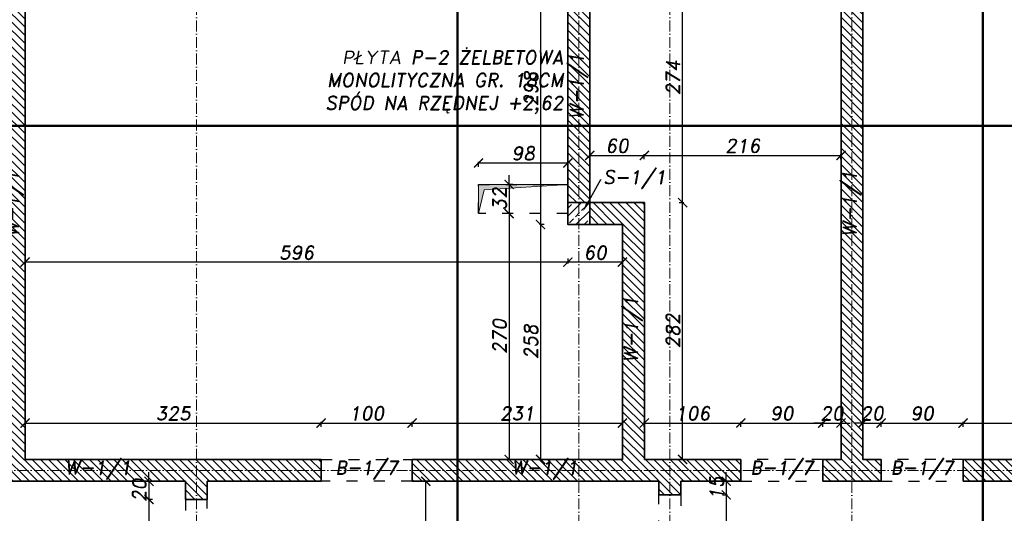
# Model space of a CAD drawing. Header units: millimetres. Extents: x 300938 to 312016, y 11971 to 20881.
# Tile 12 of 239: x 301734 to 302815, y 15304 to 15846. Entities that reach past the tile are written whole.
import ezdxf
from ezdxf import colors
from ezdxf.entities.mleader import LeaderData, LeaderLine
from ezdxf.math import Vec2, Vec3

# ---------------------------------------------------------------- set-up
doc = ezdxf.new("R2010")
doc.units = ezdxf.units.MM
doc.linetypes.add('ACAD_ISO03W100', pattern=[30, 12, -18])
doc.linetypes.add('ACAD_ISO10W100', pattern=[18, 12, -3, 0, -3])
for name, color, linetype, lineweight in [('konstrukcja', 3, 'Continuous', 35), ('konstrukcja wymiary', 1, 'Continuous', 13), ('kreskowanie', 253, 'Continuous', 0), ('opisy', 2, 'Continuous', 18), ('osie', 5, 'ACAD_ISO10W100', 13), ('zbrojenie', 4, 'Continuous', 50)]:
    doc.layers.add(name, color=color, linetype=linetype, lineweight=lineweight)
doc.layers.add('przerywane', color=6, linetype='ACAD_ISO03W100')
doc.styles.add('KONSTRUKCJA', font='romand.shx', dxfattribs={"oblique": 10})
doc.styles.get("Standard").update_dxf_attribs({"font": 'romand.shx', "oblique": 10})
doc.dimstyles.new('175', dxfattribs={"dimtxt": 15, "dimasz": 10, "dimexe": 1.25, "dimexo": 0.625, "dimgap": 3, "dimtad": 1, "dimdec": 0, "dimrnd": 0.5, "dimtxsty": 'KONSTRUKCJA', "dimblk": 'ARCHTICK', "dimcen": 2.5, "dimadec": 0, "dimazin": 0, "dimtfac": 1, "dimtdec": 0, "dimtix": 1, "dimtmove": 0, "dimatfit": 3, "dimfxl": 4, "dimfxlon": 1, "dimarcsym": 0})

# ---------------------------------------------------------------- blocks, each defined once
blk = doc.blocks.new('_ArchTick')
at = {"color": 0, "linetype": 'ByBlock', "lineweight": 13, "const_width": 0.15}
blk.add_lwpolyline([(-0.5, -0.5), (0.5, 0.5)], dxfattribs=at)
blk = doc.blocks.new('*D128')
at = {"layer": 'Defpoints', "color": 0, "transparency": 16777216}
for p in [(302064.6, 15402.7), (301739.6, 15362.7), (302064.6, 15362.7)]:
    blk.add_point(p, dxfattribs=at)
at = {"layer": 'konstrukcja wymiary', "color": 0, "lineweight": -2, "transparency": 16777216}
for p, q in [((301739.6, 15398.7), (301739.6, 15403.9)), ((301739.6, 15402.7), (302064.6, 15402.7)), ((302064.6, 15398.7), (302064.6, 15403.9))]:
    blk.add_line(p, q, dxfattribs=at)
at = {"layer": 'konstrukcja wymiary', "color": 0, "lineweight": -2, "transparency": 16777216, "xscale": 10, "yscale": 10, "zscale": 10, "rotation": 180}
blk.add_blockref('_ArchTick', (301739.6, 15402.7), dxfattribs=at)
at = {"layer": 'konstrukcja wymiary', "color": 0, "lineweight": -2, "transparency": 16777216, "xscale": 10, "yscale": 10, "zscale": 10}
blk.add_blockref('_ArchTick', (302064.6, 15402.7), dxfattribs=at)
at = {"layer": 'konstrukcja wymiary', "color": 0, "transparency": 16777216, "insert": (301902.1, 15413.2), "char_height": 15, "attachment_point": 5, "style": 'KONSTRUKCJA'}
blk.add_mtext('325', dxfattribs=at)
blk = doc.blocks.new('*D129')
at = {"layer": 'Defpoints', "color": 0, "transparency": 16777216}
for p in [(302164.6, 15402.7), (302064.6, 15362.7), (302164.6, 15362.7)]:
    blk.add_point(p, dxfattribs=at)
at = {"layer": 'konstrukcja wymiary', "color": 0, "lineweight": -2, "transparency": 16777216}
for p, q in [((302064.6, 15398.7), (302064.6, 15403.9)), ((302064.6, 15402.7), (302164.6, 15402.7)), ((302164.6, 15398.7), (302164.6, 15403.9))]:
    blk.add_line(p, q, dxfattribs=at)
at = {"layer": 'konstrukcja wymiary', "color": 0, "lineweight": -2, "transparency": 16777216, "xscale": 10, "yscale": 10, "zscale": 10, "rotation": 180}
blk.add_blockref('_ArchTick', (302064.6, 15402.7), dxfattribs=at)
at = {"layer": 'konstrukcja wymiary', "color": 0, "lineweight": -2, "transparency": 16777216, "xscale": 10, "yscale": 10, "zscale": 10}
blk.add_blockref('_ArchTick', (302164.6, 15402.7), dxfattribs=at)
at = {"layer": 'konstrukcja wymiary', "color": 0, "transparency": 16777216, "insert": (302114.6, 15413.2), "char_height": 15, "attachment_point": 5, "style": 'KONSTRUKCJA'}
blk.add_mtext('100', dxfattribs=at)
blk = doc.blocks.new('*D130')
at = {"layer": 'Defpoints', "color": 0, "transparency": 16777216}
for p in [(302395.6, 15402.7), (302164.6, 15362.7), (302395.6, 15362.7)]:
    blk.add_point(p, dxfattribs=at)
at = {"layer": 'konstrukcja wymiary', "color": 0, "lineweight": -2, "transparency": 16777216}
for p, q in [((302164.6, 15398.7), (302164.6, 15403.9)), ((302164.6, 15402.7), (302395.6, 15402.7)), ((302395.6, 15398.7), (302395.6, 15403.9))]:
    blk.add_line(p, q, dxfattribs=at)
at = {"layer": 'konstrukcja wymiary', "color": 0, "lineweight": -2, "transparency": 16777216, "xscale": 10, "yscale": 10, "zscale": 10, "rotation": 180}
blk.add_blockref('_ArchTick', (302164.6, 15402.7), dxfattribs=at)
at = {"layer": 'konstrukcja wymiary', "color": 0, "lineweight": -2, "transparency": 16777216, "xscale": 10, "yscale": 10, "zscale": 10}
blk.add_blockref('_ArchTick', (302395.6, 15402.7), dxfattribs=at)
at = {"layer": 'konstrukcja wymiary', "color": 0, "transparency": 16777216, "insert": (302280.1, 15413.2), "char_height": 15, "attachment_point": 5, "style": 'KONSTRUKCJA'}
blk.add_mtext('231', dxfattribs=at)
blk = doc.blocks.new('*D131')
at = {"layer": 'Defpoints', "color": 0, "transparency": 16777216}
for p in [(302525.6, 15402.7), (302419.6, 15362.7), (302525.6, 15362.7)]:
    blk.add_point(p, dxfattribs=at)
at = {"layer": 'konstrukcja wymiary', "color": 0, "lineweight": -2, "transparency": 16777216}
for p, q in [((302419.6, 15398.7), (302419.6, 15403.9)), ((302419.6, 15402.7), (302525.6, 15402.7)), ((302525.6, 15398.7), (302525.6, 15403.9))]:
    blk.add_line(p, q, dxfattribs=at)
at = {"layer": 'konstrukcja wymiary', "color": 0, "lineweight": -2, "transparency": 16777216, "xscale": 10, "yscale": 10, "zscale": 10, "rotation": 180}
blk.add_blockref('_ArchTick', (302419.6, 15402.7), dxfattribs=at)
at = {"layer": 'konstrukcja wymiary', "color": 0, "lineweight": -2, "transparency": 16777216, "xscale": 10, "yscale": 10, "zscale": 10}
blk.add_blockref('_ArchTick', (302525.6, 15402.7), dxfattribs=at)
at = {"layer": 'konstrukcja wymiary', "color": 0, "transparency": 16777216, "insert": (302472.6, 15413.2), "char_height": 15, "attachment_point": 5, "style": 'KONSTRUKCJA'}
blk.add_mtext('106', dxfattribs=at)
blk = doc.blocks.new('*D132')
at = {"layer": 'Defpoints', "color": 0, "transparency": 16777216}
for p in [(302615.6, 15402.7), (302525.6, 15362.7), (302615.6, 15362.7)]:
    blk.add_point(p, dxfattribs=at)
at = {"layer": 'konstrukcja wymiary', "color": 0, "lineweight": -2, "transparency": 16777216}
for p, q in [((302525.6, 15398.7), (302525.6, 15403.9)), ((302525.6, 15402.7), (302615.6, 15402.7)), ((302615.6, 15398.7), (302615.6, 15403.9))]:
    blk.add_line(p, q, dxfattribs=at)
at = {"layer": 'konstrukcja wymiary', "color": 0, "lineweight": -2, "transparency": 16777216, "xscale": 10, "yscale": 10, "zscale": 10, "rotation": 180}
blk.add_blockref('_ArchTick', (302525.6, 15402.7), dxfattribs=at)
at = {"layer": 'konstrukcja wymiary', "color": 0, "lineweight": -2, "transparency": 16777216, "xscale": 10, "yscale": 10, "zscale": 10}
blk.add_blockref('_ArchTick', (302615.6, 15402.7), dxfattribs=at)
at = {"layer": 'konstrukcja wymiary', "color": 0, "transparency": 16777216, "insert": (302570.6, 15413.2), "char_height": 15, "attachment_point": 5, "style": 'KONSTRUKCJA'}
blk.add_mtext('90', dxfattribs=at)
blk = doc.blocks.new('*D133')
at = {"layer": 'Defpoints', "color": 0, "transparency": 16777216}
for p in [(302635.6, 15402.7), (302615.6, 15362.7), (302635.6, 15362.7)]:
    blk.add_point(p, dxfattribs=at)
at = {"layer": 'konstrukcja wymiary', "color": 0, "lineweight": -2, "transparency": 16777216}
for p, q in [((302615.6, 15402.7), (302605.6, 15402.7)), ((302615.6, 15398.7), (302615.6, 15403.9)), ((302615.6, 15402.7), (302635.6, 15402.7)), ((302635.6, 15398.7), (302635.6, 15403.9)), ((302635.6, 15402.7), (302645.6, 15402.7))]:
    blk.add_line(p, q, dxfattribs=at)
at = {"layer": 'konstrukcja wymiary', "color": 0, "lineweight": -2, "transparency": 16777216, "xscale": 10, "yscale": 10, "zscale": 10}
blk.add_blockref('_ArchTick', (302615.6, 15402.7), dxfattribs=at)
at = {"layer": 'konstrukcja wymiary', "color": 0, "lineweight": -2, "transparency": 16777216, "xscale": 10, "yscale": 10, "zscale": 10, "rotation": 180}
blk.add_blockref('_ArchTick', (302635.6, 15402.7), dxfattribs=at)
at = {"layer": 'konstrukcja wymiary', "color": 0, "transparency": 16777216, "insert": (302625.6, 15413.2), "char_height": 15, "attachment_point": 5, "style": 'KONSTRUKCJA'}
blk.add_mtext('20', dxfattribs=at)
blk = doc.blocks.new('*D134')
at = {"layer": 'Defpoints', "color": 0, "transparency": 16777216}
for p in [(302679.6, 15402.7), (302659.6, 15362.7), (302679.6, 15362.7)]:
    blk.add_point(p, dxfattribs=at)
at = {"layer": 'konstrukcja wymiary', "color": 0, "lineweight": -2, "transparency": 16777216}
for p, q in [((302659.6, 15402.7), (302649.6, 15402.7)), ((302659.6, 15398.7), (302659.6, 15403.9)), ((302659.6, 15402.7), (302679.6, 15402.7)), ((302679.6, 15398.7), (302679.6, 15403.9)), ((302679.6, 15402.7), (302689.6, 15402.7))]:
    blk.add_line(p, q, dxfattribs=at)
at = {"layer": 'konstrukcja wymiary', "color": 0, "lineweight": -2, "transparency": 16777216, "xscale": 10, "yscale": 10, "zscale": 10}
blk.add_blockref('_ArchTick', (302659.6, 15402.7), dxfattribs=at)
at = {"layer": 'konstrukcja wymiary', "color": 0, "lineweight": -2, "transparency": 16777216, "xscale": 10, "yscale": 10, "zscale": 10, "rotation": 180}
blk.add_blockref('_ArchTick', (302679.6, 15402.7), dxfattribs=at)
at = {"layer": 'konstrukcja wymiary', "color": 0, "transparency": 16777216, "insert": (302669.6, 15413.2), "char_height": 15, "attachment_point": 5, "style": 'KONSTRUKCJA'}
blk.add_mtext('20', dxfattribs=at)
blk = doc.blocks.new('*D135')
at = {"layer": 'Defpoints', "color": 0, "transparency": 16777216}
for p in [(302769.6, 15402.7), (302679.6, 15362.7), (302769.6, 15362.7)]:
    blk.add_point(p, dxfattribs=at)
at = {"layer": 'konstrukcja wymiary', "color": 0, "lineweight": -2, "transparency": 16777216}
for p, q in [((302679.6, 15398.7), (302679.6, 15403.9)), ((302679.6, 15402.7), (302769.6, 15402.7)), ((302769.6, 15398.7), (302769.6, 15403.9))]:
    blk.add_line(p, q, dxfattribs=at)
at = {"layer": 'konstrukcja wymiary', "color": 0, "lineweight": -2, "transparency": 16777216, "xscale": 10, "yscale": 10, "zscale": 10, "rotation": 180}
blk.add_blockref('_ArchTick', (302679.6, 15402.7), dxfattribs=at)
at = {"layer": 'konstrukcja wymiary', "color": 0, "lineweight": -2, "transparency": 16777216, "xscale": 10, "yscale": 10, "zscale": 10}
blk.add_blockref('_ArchTick', (302769.6, 15402.7), dxfattribs=at)
at = {"layer": 'konstrukcja wymiary', "color": 0, "transparency": 16777216, "insert": (302724.6, 15413.2), "char_height": 15, "attachment_point": 5, "style": 'KONSTRUKCJA'}
blk.add_mtext('90', dxfattribs=at)
blk = doc.blocks.new('*D136')
at = {"layer": 'Defpoints', "color": 0, "transparency": 16777216}
for p in [(303055.6, 15402.7), (302769.6, 15362.7), (303055.6, 15362.7)]:
    blk.add_point(p, dxfattribs=at)
at = {"layer": 'konstrukcja wymiary', "color": 0, "lineweight": -2, "transparency": 16777216}
for p, q in [((302769.6, 15398.7), (302769.6, 15403.9)), ((302769.6, 15402.7), (303055.6, 15402.7)), ((303055.6, 15398.7), (303055.6, 15403.9))]:
    blk.add_line(p, q, dxfattribs=at)
at = {"layer": 'konstrukcja wymiary', "color": 0, "lineweight": -2, "transparency": 16777216, "xscale": 10, "yscale": 10, "zscale": 10, "rotation": 180}
blk.add_blockref('_ArchTick', (302769.6, 15402.7), dxfattribs=at)
at = {"layer": 'konstrukcja wymiary', "color": 0, "lineweight": -2, "transparency": 16777216, "xscale": 10, "yscale": 10, "zscale": 10}
blk.add_blockref('_ArchTick', (303055.6, 15402.7), dxfattribs=at)
at = {"layer": 'konstrukcja wymiary', "color": 0, "transparency": 16777216, "insert": (302912.6, 15413.2), "char_height": 15, "attachment_point": 5, "style": 'KONSTRUKCJA'}
blk.add_mtext('286', dxfattribs=at)
blk = doc.blocks.new('*D137')
at = {"layer": 'Defpoints', "color": 0, "transparency": 16777216}
for p in [(302459.6, 15338.7), (302459.6, 15323.7), (302509.6, 15323.7)]:
    blk.add_point(p, dxfattribs=at)
at = {"layer": 'konstrukcja wymiary', "color": 0, "lineweight": -2, "transparency": 16777216}
for p, q in [((302509.6, 15338.7), (302509.6, 15348.7)), ((302505.6, 15338.7), (302510.9, 15338.7)), ((302509.6, 15338.7), (302509.6, 15323.7)), ((302505.6, 15323.7), (302510.9, 15323.7)), ((302509.6, 15323.7), (302509.6, 15313.7))]:
    blk.add_line(p, q, dxfattribs=at)
at = {"layer": 'konstrukcja wymiary', "color": 0, "lineweight": -2, "transparency": 16777216, "xscale": 10, "yscale": 10, "zscale": 10}
for p, rotation in [((302509.6, 15338.7), 270), ((302509.6, 15323.7), 90)]:
    blk.add_blockref('_ArchTick', p, dxfattribs=dict(at, rotation=rotation))
at = {"layer": 'konstrukcja wymiary', "color": 0, "transparency": 16777216, "insert": (302499.1, 15331.2), "char_height": 15, "attachment_point": 5, "rotation": 90, "style": 'KONSTRUKCJA'}
blk.add_mtext('15', dxfattribs=at)
blk = doc.blocks.new('*D138')
at = {"layer": 'Defpoints', "color": 0, "transparency": 16777216}
for p in [(302459.6, 15323.7), (302459.6, 15223.7), (302509.6, 15223.7)]:
    blk.add_point(p, dxfattribs=at)
at = {"layer": 'konstrukcja wymiary', "color": 0, "lineweight": -2, "transparency": 16777216}
for p, q in [((302505.6, 15323.7), (302510.9, 15323.7)), ((302509.6, 15323.7), (302509.6, 15223.7)), ((302505.6, 15223.7), (302510.9, 15223.7))]:
    blk.add_line(p, q, dxfattribs=at)
at = {"layer": 'konstrukcja wymiary', "color": 0, "lineweight": -2, "transparency": 16777216, "xscale": 10, "yscale": 10, "zscale": 10}
for p, rotation in [((302509.6, 15323.7), 90), ((302509.6, 15223.7), 270)]:
    blk.add_blockref('_ArchTick', p, dxfattribs=dict(at, rotation=rotation))
at = {"layer": 'konstrukcja wymiary', "color": 0, "transparency": 16777216, "insert": (302499.1, 15273.7), "char_height": 15, "attachment_point": 5, "rotation": 90, "style": 'KONSTRUKCJA'}
blk.add_mtext('100', dxfattribs=at)
blk = doc.blocks.new('*D142')
at = {"layer": 'Defpoints', "color": 0, "transparency": 16777216}
for p in [(301915.6, 15338.7), (301875.6, 15318.7), (301915.6, 15318.7)]:
    blk.add_point(p, dxfattribs=at)
at = {"layer": 'konstrukcja wymiary', "color": 0, "lineweight": -2, "transparency": 16777216}
for p, q in [((301875.6, 15338.7), (301875.6, 15348.7)), ((301879.6, 15338.7), (301874.4, 15338.7)), ((301875.6, 15338.7), (301875.6, 15318.7)), ((301879.6, 15318.7), (301874.4, 15318.7)), ((301875.6, 15318.7), (301875.6, 15308.7))]:
    blk.add_line(p, q, dxfattribs=at)
at = {"layer": 'konstrukcja wymiary', "color": 0, "lineweight": -2, "transparency": 16777216, "xscale": 10, "yscale": 10, "zscale": 10}
for p, rotation in [((301875.6, 15338.7), 270), ((301875.6, 15318.7), 90)]:
    blk.add_blockref('_ArchTick', p, dxfattribs=dict(at, rotation=rotation))
at = {"layer": 'konstrukcja wymiary', "color": 0, "transparency": 16777216, "insert": (301865.1, 15328.7), "char_height": 15, "attachment_point": 5, "rotation": 90, "style": 'KONSTRUKCJA'}
blk.add_mtext('20', dxfattribs=at)
blk = doc.blocks.new('*D143')
at = {"layer": 'Defpoints', "color": 0, "transparency": 16777216}
for p in [(301915.6, 15318.7), (301875.6, 15218.7), (301915.6, 15218.7)]:
    blk.add_point(p, dxfattribs=at)
at = {"layer": 'konstrukcja wymiary', "color": 0, "lineweight": -2, "transparency": 16777216}
for p, q in [((301879.6, 15318.7), (301874.4, 15318.7)), ((301875.6, 15318.7), (301875.6, 15218.7)), ((301879.6, 15218.7), (301874.4, 15218.7))]:
    blk.add_line(p, q, dxfattribs=at)
at = {"layer": 'konstrukcja wymiary', "color": 0, "lineweight": -2, "transparency": 16777216, "xscale": 10, "yscale": 10, "zscale": 10}
for p, rotation in [((301875.6, 15318.7), 90), ((301875.6, 15218.7), 270)]:
    blk.add_blockref('_ArchTick', p, dxfattribs=dict(at, rotation=rotation))
at = {"layer": 'konstrukcja wymiary', "color": 0, "transparency": 16777216, "insert": (301865.1, 15268.7), "char_height": 15, "attachment_point": 5, "rotation": 90, "style": 'KONSTRUKCJA'}
blk.add_mtext('100', dxfattribs=at)
blk = doc.blocks.new('*D151')
at = {"layer": 'Defpoints', "color": 0, "transparency": 16777216}
for p in [(302164.6, 15338.7), (302179.5, 15338.7), (302203.6, 15171.7)]:
    blk.add_point(p, dxfattribs=at)
at = {"layer": 'konstrukcja wymiary', "color": 0, "lineweight": -2, "transparency": 16777216}
for p, q in [((302175.5, 15338.7), (302180.8, 15338.7)), ((302179.5, 15171.7), (302179.5, 15338.7)), ((302183.5, 15171.7), (302178.3, 15171.7))]:
    blk.add_line(p, q, dxfattribs=at)
at = {"layer": 'konstrukcja wymiary', "color": 0, "lineweight": -2, "transparency": 16777216, "xscale": 10, "yscale": 10, "zscale": 10}
for p, rotation in [((302179.5, 15338.7), 90), ((302179.5, 15171.7), 270)]:
    blk.add_blockref('_ArchTick', p, dxfattribs=dict(at, rotation=rotation))
at = {"layer": 'konstrukcja wymiary', "color": 0, "transparency": 16777216, "insert": (302169, 15255.2), "char_height": 15, "attachment_point": 5, "rotation": 90, "style": 'KONSTRUKCJA'}
blk.add_mtext('167', dxfattribs=at)
blk = doc.blocks.new('*D235')
at = {"layer": 'Defpoints', "color": 0, "transparency": 16777216}
for p in [(302419.6, 15696.7), (302359.6, 15644.8), (302419.6, 15644.8)]:
    blk.add_point(p, dxfattribs=at)
at = {"layer": 'konstrukcja wymiary', "color": 0, "lineweight": -2, "transparency": 16777216}
for p, q in [((302359.6, 15692.7), (302359.6, 15697.9)), ((302359.6, 15696.7), (302419.6, 15696.7)), ((302419.6, 15692.7), (302419.6, 15697.9))]:
    blk.add_line(p, q, dxfattribs=at)
at = {"layer": 'konstrukcja wymiary', "color": 0, "lineweight": -2, "transparency": 16777216, "xscale": 10, "yscale": 10, "zscale": 10, "rotation": 180}
blk.add_blockref('_ArchTick', (302359.6, 15696.7), dxfattribs=at)
at = {"layer": 'konstrukcja wymiary', "color": 0, "lineweight": -2, "transparency": 16777216, "xscale": 10, "yscale": 10, "zscale": 10}
blk.add_blockref('_ArchTick', (302419.6, 15696.7), dxfattribs=at)
at = {"layer": 'konstrukcja wymiary', "color": 0, "transparency": 16777216, "insert": (302389.6, 15707.2), "char_height": 15, "attachment_point": 5, "style": 'KONSTRUKCJA'}
blk.add_mtext('60', dxfattribs=at)
blk = doc.blocks.new('*D236')
at = {"layer": 'Defpoints', "color": 0, "transparency": 16777216}
for p in [(302635.6, 15696.7), (302419.6, 15644.8), (302635.6, 15362.7)]:
    blk.add_point(p, dxfattribs=at)
at = {"layer": 'konstrukcja wymiary', "color": 0, "lineweight": -2, "transparency": 16777216}
for p, q in [((302419.6, 15692.7), (302419.6, 15697.9)), ((302419.6, 15696.7), (302635.6, 15696.7)), ((302635.6, 15692.7), (302635.6, 15697.9))]:
    blk.add_line(p, q, dxfattribs=at)
at = {"layer": 'konstrukcja wymiary', "color": 0, "lineweight": -2, "transparency": 16777216, "xscale": 10, "yscale": 10, "zscale": 10, "rotation": 180}
blk.add_blockref('_ArchTick', (302419.6, 15696.7), dxfattribs=at)
at = {"layer": 'konstrukcja wymiary', "color": 0, "lineweight": -2, "transparency": 16777216, "xscale": 10, "yscale": 10, "zscale": 10}
blk.add_blockref('_ArchTick', (302635.6, 15696.7), dxfattribs=at)
at = {"layer": 'konstrukcja wymiary', "color": 0, "transparency": 16777216, "insert": (302527.6, 15707.2), "char_height": 15, "attachment_point": 5, "style": 'KONSTRUKCJA'}
blk.add_mtext('216', dxfattribs=at)
blk = doc.blocks.new('*D237')
at = {"layer": 'Defpoints', "color": 0, "transparency": 16777216}
for p in [(302335.6, 15620.8), (302395.6, 15620.8), (302335.6, 15579.4)]:
    blk.add_point(p, dxfattribs=at)
at = {"layer": 'konstrukcja wymiary', "color": 0, "lineweight": -2, "transparency": 16777216}
for p, q in [((302335.6, 15583.4), (302335.6, 15578.1)), ((302395.6, 15583.4), (302395.6, 15578.1)), ((302395.6, 15579.4), (302335.6, 15579.4))]:
    blk.add_line(p, q, dxfattribs=at)
at = {"layer": 'konstrukcja wymiary', "color": 0, "lineweight": -2, "transparency": 16777216, "xscale": 10, "yscale": 10, "zscale": 10, "rotation": 180}
blk.add_blockref('_ArchTick', (302335.6, 15579.4), dxfattribs=at)
at = {"layer": 'konstrukcja wymiary', "color": 0, "lineweight": -2, "transparency": 16777216, "xscale": 10, "yscale": 10, "zscale": 10}
blk.add_blockref('_ArchTick', (302395.6, 15579.4), dxfattribs=at)
at = {"layer": 'konstrukcja wymiary', "color": 0, "transparency": 16777216, "insert": (302365.6, 15589.9), "char_height": 15, "attachment_point": 5, "style": 'KONSTRUKCJA'}
blk.add_mtext('60', dxfattribs=at)
blk = doc.blocks.new('*D238')
at = {"layer": 'Defpoints', "color": 0, "transparency": 16777216}
for p in [(302335.6, 15620.8), (301739.6, 15579.4), (301739.6, 15362.7)]:
    blk.add_point(p, dxfattribs=at)
at = {"layer": 'konstrukcja wymiary', "color": 0, "lineweight": -2, "transparency": 16777216}
for p, q in [((302335.6, 15583.4), (302335.6, 15578.1)), ((301739.6, 15575.4), (301739.6, 15580.6)), ((302335.6, 15579.4), (301739.6, 15579.4))]:
    blk.add_line(p, q, dxfattribs=at)
at = {"layer": 'konstrukcja wymiary', "color": 0, "lineweight": -2, "transparency": 16777216, "xscale": 10, "yscale": 10, "zscale": 10, "rotation": 180}
blk.add_blockref('_ArchTick', (301739.6, 15579.4), dxfattribs=at)
at = {"layer": 'konstrukcja wymiary', "color": 0, "lineweight": -2, "transparency": 16777216, "xscale": 10, "yscale": 10, "zscale": 10}
blk.add_blockref('_ArchTick', (302335.6, 15579.4), dxfattribs=at)
at = {"layer": 'konstrukcja wymiary', "color": 0, "transparency": 16777216, "insert": (302037.6, 15589.9), "char_height": 15, "attachment_point": 5, "style": 'KONSTRUKCJA'}
blk.add_mtext('596', dxfattribs=at)
blk = doc.blocks.new('*D239')
at = {"layer": 'Defpoints', "color": 0, "transparency": 16777216}
for p in [(302335.6, 15918.7), (302305.6, 15620.8), (302335.6, 15620.8)]:
    blk.add_point(p, dxfattribs=at)
at = {"layer": 'konstrukcja wymiary', "color": 0, "lineweight": -2, "transparency": 16777216}
for p, q in [((302309.6, 15918.7), (302304.4, 15918.7)), ((302305.6, 15918.7), (302305.6, 15620.8)), ((302309.6, 15620.8), (302304.4, 15620.8))]:
    blk.add_line(p, q, dxfattribs=at)
at = {"layer": 'konstrukcja wymiary', "color": 0, "lineweight": -2, "transparency": 16777216, "xscale": 10, "yscale": 10, "zscale": 10}
for p, rotation in [((302305.6, 15918.7), 90), ((302305.6, 15620.8), 270)]:
    blk.add_blockref('_ArchTick', p, dxfattribs=dict(at, rotation=rotation))
at = {"layer": 'konstrukcja wymiary', "color": 0, "transparency": 16777216, "insert": (302295.1, 15769.7), "char_height": 15, "attachment_point": 5, "rotation": 90, "style": 'KONSTRUKCJA'}
blk.add_mtext('298', dxfattribs=at)
blk = doc.blocks.new('*D240')
at = {"layer": 'Defpoints', "color": 0, "transparency": 16777216}
for p in [(302335.6, 15620.8), (302305.6, 15362.7), (302395.6, 15362.7)]:
    blk.add_point(p, dxfattribs=at)
at = {"layer": 'konstrukcja wymiary', "color": 0, "lineweight": -2, "transparency": 16777216}
for p, q in [((302309.6, 15620.8), (302304.4, 15620.8)), ((302305.6, 15620.8), (302305.6, 15362.7)), ((302309.6, 15362.7), (302304.4, 15362.7))]:
    blk.add_line(p, q, dxfattribs=at)
at = {"layer": 'konstrukcja wymiary', "color": 0, "lineweight": -2, "transparency": 16777216, "xscale": 10, "yscale": 10, "zscale": 10}
for p, rotation in [((302305.6, 15620.8), 90), ((302305.6, 15362.7), 270)]:
    blk.add_blockref('_ArchTick', p, dxfattribs=dict(at, rotation=rotation))
at = {"layer": 'konstrukcja wymiary', "color": 0, "transparency": 16777216, "insert": (302295.1, 15491.7), "char_height": 15, "attachment_point": 5, "rotation": 90, "style": 'KONSTRUKCJA'}
blk.add_mtext('258', dxfattribs=at)
blk = doc.blocks.new('*D241')
at = {"layer": 'Defpoints', "color": 0, "transparency": 16777216}
for p in [(302419.6, 15644.8), (302461.7, 15644.8), (302419.6, 15362.7)]:
    blk.add_point(p, dxfattribs=at)
at = {"layer": 'konstrukcja wymiary', "color": 0, "lineweight": -2, "transparency": 16777216}
for p, q in [((302457.7, 15644.8), (302462.9, 15644.8)), ((302461.7, 15362.7), (302461.7, 15644.8)), ((302457.7, 15362.7), (302462.9, 15362.7))]:
    blk.add_line(p, q, dxfattribs=at)
at = {"layer": 'konstrukcja wymiary', "color": 0, "lineweight": -2, "transparency": 16777216, "xscale": 10, "yscale": 10, "zscale": 10}
for p, rotation in [((302461.7, 15644.8), 90), ((302461.7, 15362.7), 270)]:
    blk.add_blockref('_ArchTick', p, dxfattribs=dict(at, rotation=rotation))
at = {"layer": 'konstrukcja wymiary', "color": 0, "transparency": 16777216, "insert": (302451.2, 15503.7), "char_height": 15, "attachment_point": 5, "rotation": 90, "style": 'KONSTRUKCJA'}
blk.add_mtext('282', dxfattribs=at)
blk = doc.blocks.new('*D242')
at = {"layer": 'Defpoints', "color": 0, "transparency": 16777216}
for p in [(302359.6, 15918.7), (302461.7, 15918.7), (302419.6, 15644.8)]:
    blk.add_point(p, dxfattribs=at)
at = {"layer": 'konstrukcja wymiary', "color": 0, "lineweight": -2, "transparency": 16777216}
for p, q in [((302457.7, 15918.7), (302462.9, 15918.7)), ((302461.7, 15644.8), (302461.7, 15918.7)), ((302457.7, 15644.8), (302462.9, 15644.8))]:
    blk.add_line(p, q, dxfattribs=at)
at = {"layer": 'konstrukcja wymiary', "color": 0, "lineweight": -2, "transparency": 16777216, "xscale": 10, "yscale": 10, "zscale": 10}
for p, rotation in [((302461.7, 15918.7), 90), ((302461.7, 15644.8), 270)]:
    blk.add_blockref('_ArchTick', p, dxfattribs=dict(at, rotation=rotation))
at = {"layer": 'konstrukcja wymiary', "color": 0, "transparency": 16777216, "insert": (302451.2, 15781.7), "char_height": 15, "attachment_point": 5, "rotation": 90, "style": 'KONSTRUKCJA'}
blk.add_mtext('274', dxfattribs=at)
blk = doc.blocks.new('*D243')
at = {"layer": 'Defpoints', "color": 0, "transparency": 16777216}
for p in [(302335.6, 15664.8), (302271.1, 15632.8), (302335.6, 15632.8)]:
    blk.add_point(p, dxfattribs=at)
at = {"layer": 'konstrukcja wymiary', "color": 0, "lineweight": -2, "transparency": 16777216}
for p, q in [((302271.1, 15664.8), (302271.1, 15674.8)), ((302275.1, 15664.8), (302269.8, 15664.8)), ((302271.1, 15664.8), (302271.1, 15632.8)), ((302275.1, 15632.8), (302269.8, 15632.8)), ((302271.1, 15632.8), (302271.1, 15622.8))]:
    blk.add_line(p, q, dxfattribs=at)
at = {"layer": 'konstrukcja wymiary', "color": 0, "lineweight": -2, "transparency": 16777216, "xscale": 10, "yscale": 10, "zscale": 10}
for p, rotation in [((302271.1, 15664.8), 270), ((302271.1, 15632.8), 90)]:
    blk.add_blockref('_ArchTick', p, dxfattribs=dict(at, rotation=rotation))
at = {"layer": 'konstrukcja wymiary', "color": 0, "transparency": 16777216, "insert": (302260.6, 15648.8), "char_height": 15, "attachment_point": 5, "rotation": 90, "style": 'KONSTRUKCJA'}
blk.add_mtext('32', dxfattribs=at)
blk = doc.blocks.new('*D244')
at = {"layer": 'Defpoints', "color": 0, "transparency": 16777216}
for p in [(302335.6, 15632.8), (302271.1, 15362.7), (302395.6, 15362.7)]:
    blk.add_point(p, dxfattribs=at)
at = {"layer": 'konstrukcja wymiary', "color": 0, "lineweight": -2, "transparency": 16777216}
for p, q in [((302275.1, 15632.8), (302269.8, 15632.8)), ((302271.1, 15632.8), (302271.1, 15362.7)), ((302275.1, 15362.7), (302269.8, 15362.7))]:
    blk.add_line(p, q, dxfattribs=at)
at = {"layer": 'konstrukcja wymiary', "color": 0, "lineweight": -2, "transparency": 16777216, "xscale": 10, "yscale": 10, "zscale": 10}
for p, rotation in [((302271.1, 15632.8), 90), ((302271.1, 15362.7), 270)]:
    blk.add_blockref('_ArchTick', p, dxfattribs=dict(at, rotation=rotation))
at = {"layer": 'konstrukcja wymiary', "color": 0, "transparency": 16777216, "insert": (302260.6, 15497.7), "char_height": 15, "attachment_point": 5, "rotation": 90, "style": 'KONSTRUKCJA'}
blk.add_mtext('270', dxfattribs=at)
blk = doc.blocks.new('*D245')
at = {"layer": 'Defpoints', "color": 0, "transparency": 16777216}
for p in [(302237.6, 15688.3), (302237.6, 15664.8), (302335.6, 15664.8)]:
    blk.add_point(p, dxfattribs=at)
at = {"layer": 'konstrukcja wymiary', "color": 0, "lineweight": -2, "transparency": 16777216}
for p, q in [((302237.6, 15684.3), (302237.6, 15689.5)), ((302335.6, 15688.3), (302237.6, 15688.3)), ((302335.6, 15684.3), (302335.6, 15689.5))]:
    blk.add_line(p, q, dxfattribs=at)
at = {"layer": 'konstrukcja wymiary', "color": 0, "lineweight": -2, "transparency": 16777216, "xscale": 10, "yscale": 10, "zscale": 10, "rotation": 180}
blk.add_blockref('_ArchTick', (302237.6, 15688.3), dxfattribs=at)
at = {"layer": 'konstrukcja wymiary', "color": 0, "lineweight": -2, "transparency": 16777216, "xscale": 10, "yscale": 10, "zscale": 10}
blk.add_blockref('_ArchTick', (302335.6, 15688.3), dxfattribs=at)
at = {"layer": 'konstrukcja wymiary', "color": 0, "transparency": 16777216, "insert": (302286.6, 15698.8), "char_height": 15, "attachment_point": 5, "style": 'KONSTRUKCJA'}
blk.add_mtext('98', dxfattribs=at)

msp = doc.modelspace()

# ---------------------------------------------------------------- hatches: boundary and pattern name
at = {"layer": 'konstrukcja wymiary'}
h = msp.add_hatch(color=256, dxfattribs=at)
h.dxf.hatch_style = 1
h.paths.add_polyline_path([(302243.706, 15659.013), (302237.638, 15632.782), (302237.638, 15664.782), (302335.638, 15664.782)])
at = {"layer": 'kreskowanie'}
h = msp.add_hatch(dxfattribs=at)
h.set_pattern_fill('ANSI31', color=256, scale=2, angle=90, style=0)
h.set_pattern_definition([(135, (4989.276, 2804.839), (-4.49012806, -4.49012806), [])])
h.paths.add_polyline_path([(301427.638, 15942.682), (301319.638, 15942.682), (301319.638, 15918.682), (301427.638, 15918.682)])
h.paths.add_polyline_path([(301812.638, 15942.682), (301607.638, 15942.682), (301607.638, 15918.682), (301715.638, 15918.682), (301715.638, 15362.682), (301695.638, 15362.682), (301695.638, 15338.682), (301915.638, 15338.682), (301915.638, 15318.682), (301939.638, 15318.682), (301939.638, 15338.682), (302064.638, 15338.682), (302064.638, 15362.682), (301739.638, 15362.682), (301739.638, 15918.682), (301812.638, 15918.682)])
h.paths.add_polyline_path([(302137.638, 15942.682), (301972.638, 15942.682), (301972.638, 15918.682), (302137.638, 15918.682), (302137.638, 15918.682)])
h.paths.add_polyline_path([(302402.638, 15942.682), (302237.638, 15942.682), (302237.638, 15918.682), (302335.638, 15918.682), (302335.638, 15644.782), (302359.638, 15644.782), (302359.638, 15918.682), (302402.638, 15918.682)])
h.paths.add_polyline_path([(302767.638, 15942.682), (302562.638, 15942.682), (302562.638, 15918.682), (302635.638, 15918.682), (302635.638, 15362.682), (302615.638, 15362.682), (302615.638, 15338.682), (302679.638, 15338.682), (302679.638, 15362.682), (302659.638, 15362.682), (302659.638, 15918.682), (302767.638, 15918.682)])
h.paths.add_polyline_path([(303055.638, 15942.682), (302947.638, 15942.682), (302947.638, 15918.682), (303055.638, 15918.682)])
h.paths.add_polyline_path([(301605.638, 15362.682), (301319.638, 15362.682), (301319.638, 15918.682), (301295.638, 15918.682), (301295.638, 15131.682), (301319.638, 15131.697), (301319.638, 15338.682), (301605.638, 15338.682)])
h.paths.add_polyline_path([(302525.638, 15362.682), (302419.638, 15362.682), (302419.638, 15644.782), (302359.638, 15644.782), (302359.638, 15620.782), (302395.638, 15620.782), (302395.638, 15362.682), (302164.638, 15362.682), (302164.638, 15338.682), (302435.638, 15338.682), (302435.638, 15323.682), (302459.638, 15323.682), (302459.638, 15338.682), (302525.638, 15338.682)])
h.paths.add_polyline_path([(303079.638, 15918.682), (303055.638, 15918.682), (303055.638, 15362.682), (302769.638, 15362.682), (302769.638, 15338.682), (303055.754, 15338.682), (303055.754, 15131.682), (303079.638, 15131.682)])
h.paths.add_polyline_path([(302830.638, 14727.682), (302672.638, 14727.682), (302672.638, 14703.682), (302830.638, 14703.682)])
h.paths.add_polyline_path([(303055.638, 14727.682), (302980.638, 14727.682), (302980.638, 14703.682), (303055.638, 14703.682)])
h.paths.add_polyline_path([(303079.638, 15076.682), (303055.754, 15076.682), (303055.638, 14727.682), (303079.638, 14727.682)])
h.paths.add_polyline_path([(302522.638, 14727.682), (302459.638, 14727.682), (302459.638, 14703.682), (302522.638, 14703.682)])
h.paths.add_polyline_path([(302459.638, 14847.682), (302435.638, 14847.682), (302435.638, 14787.682), (302399.638, 14787.682), (302399.638, 14763.682), (302435.638, 14763.682), (302435.638, 14727.682), (302459.638, 14727.682)])
h.paths.add_polyline_path([(302459.638, 15223.682), (302435.638, 15223.682), (302435.638, 15171.682), (302397.638, 15171.682), (302397.638, 15147.682), (302435.638, 15147.682), (302435.638, 14957.682), (302459.638, 14957.682)])
h.paths.add_polyline_path([(302245.638, 14787.682), (301939.638, 14787.682), (301939.638, 15218.682), (301915.638, 15218.682), (301915.638, 14727.682), (301939.638, 14727.682), (301939.638, 14763.682), (302245.638, 14763.682)])
h.paths.add_polyline_path([(301915.638, 14727.682), (301852.638, 14727.682), (301852.638, 14703.682), (301915.638, 14703.682)])
h.paths.add_polyline_path([(301702.638, 14727.682), (301544.638, 14727.682), (301544.638, 14703.682), (301702.638, 14703.682)])
h.paths.add_polyline_path([(301394.638, 14727.682), (301319.638, 14727.682), (301319.638, 14703.682), (301394.638, 14703.682)])
h.paths.add_polyline_path([(301319.638, 15076.697), (301295.638, 15076.697), (301295.638, 14727.682), (301319.638, 14727.682)])
h = msp.add_hatch(dxfattribs=at)
h.set_pattern_fill('ANSI33', color=256, scale=2, style=0)
h.set_pattern_definition([(45, (6029.276, 2506.939), (-8.9802561, 8.9802561), []), (45, (6038.256, 2506.939), (-8.9802561, 8.9802561), [6.35, -3.175])])
h.paths.add_polyline_path([(302359.638, 15620.782), (302335.638, 15620.782), (302335.638, 15644.782), (302359.638, 15644.782)])

# ---------------------------------------------------------------- linework, layer by layer
at = {"layer": 'konstrukcja'}
for p, q in [((301739.638, 15362.682), (301739.638, 15918.682)), ((302335.638, 15918.682), (302335.638, 15620.782)), ((302359.638, 15644.782), (302359.638, 15918.682)), ((302635.638, 15362.682), (302635.638, 15918.682)), ((302659.638, 15918.682), (302659.638, 15362.682)), ((302419.638, 15644.782), (302359.638, 15644.782)), ((302419.638, 15362.682), (302419.638, 15644.782)), ((302335.638, 15620.782), (302395.638, 15620.782)), ((302395.638, 15620.782), (302395.638, 15362.682)), ((302064.638, 15362.682), (301739.638, 15362.682)), ((302064.638, 15338.682), (302064.638, 15362.682)), ((302395.638, 15362.682), (302164.638, 15362.682)), ((302164.638, 15362.682), (302164.638, 15338.682)), ((302525.638, 15362.682), (302419.638, 15362.682)), ((302525.638, 15338.682), (302525.638, 15362.682)), ((302615.638, 15338.682), (302615.638, 15362.682)), ((302615.638, 15362.682), (302635.638, 15362.682)), ((302659.638, 15362.682), (302679.638, 15362.682)), ((302679.638, 15362.682), (302679.638, 15338.682)), ((303055.638, 15362.682), (302769.638, 15362.682)), ((302769.638, 15362.682), (302769.638, 15338.682)), ((301695.638, 15338.682), (301915.638, 15338.682)), ((301915.638, 15338.682), (301915.638, 15318.682)), ((301939.638, 15318.682), (301939.638, 15338.682)), ((301939.638, 15338.682), (302064.638, 15338.682)), ((302164.638, 15338.682), (302435.638, 15338.682)), ((302435.638, 15338.682), (302435.638, 15323.682)), ((302459.638, 15323.682), (302459.638, 15338.682)), ((302459.638, 15338.682), (302525.638, 15338.682)), ((302679.638, 15338.682), (302615.638, 15338.682)), ((302769.638, 15338.682), (303055.754, 15338.682)), ((302435.638, 15323.682), (302459.638, 15323.682)), ((301915.638, 15318.682), (301939.638, 15318.682))]:
    msp.add_line(p, q, dxfattribs=at)
msp.add_lwpolyline([(302359.638, 15644.782), (302335.638, 15644.782), (302335.638, 15620.782), (302359.638, 15620.782)], close=True, dxfattribs=at)
at = {"layer": 'konstrukcja wymiary'}
msp.add_lwpolyline([(302243.706, 15659.013), (302237.638, 15632.782), (302237.638, 15664.782), (302335.638, 15664.782)], close=True, dxfattribs=at)
at = {"layer": 'osie'}
for p, q in [((301927.638, 16261.127), (301927.638, 14641.947)), ((302347.638, 16261.127), (302347.638, 14641.947)), ((302447.638, 16261.127), (302447.638, 14641.947)), ((302647.638, 16261.127), (302647.638, 14641.947)), ((301115.921, 15350.682), (303144.716, 15350.682))]:
    msp.add_line(p, q, dxfattribs=at)
at = {"layer": 'przerywane'}
for p, q in [((302064.638, 15362.682), (302164.638, 15362.682)), ((302615.638, 15362.682), (302525.638, 15362.682)), ((302769.638, 15362.682), (302679.638, 15362.682)), ((302164.638, 15338.682), (302064.638, 15338.682)), ((302525.638, 15338.682), (302615.638, 15338.682)), ((302679.638, 15338.682), (302769.638, 15338.682)), ((302435.638, 15223.682), (302435.638, 15323.682)), ((302459.638, 15323.682), (302459.638, 15223.682)), ((301915.638, 15318.682), (301915.638, 15218.682)), ((301939.638, 15218.682), (301939.638, 15318.682))]:
    msp.add_line(p, q, dxfattribs=at)
msp.add_lwpolyline([(302335.638, 15632.782), (302237.638, 15632.782), (302237.638, 15664.782), (302335.638, 15664.782)], close=True, dxfattribs=at)
at = {"layer": 'zbrojenie'}
for p, q in [((302214.48, 14763.682), (302214.48, 15942.682)), ((302791.341, 14703.682), (302791.341, 15942.682)), ((303079.638, 15729.019), (301295.638, 15729.019))]:
    msp.add_line(p, q, dxfattribs=at)

# ---------------------------------------------------------------- texts
at = {"layer": 'opisy', "char_height": 15, "attachment_point": 5}
for s, insert in [('\\pxqr;PŁYTA P-2 ŻELBETOWA\\PMONOLITYCZNA GR. 18CM\\PSPÓD NA RZĘDNEJ +2,62', (302199.903, 15777.092)), ('W-1/1', (301819.541, 15351.182)), ('B-1/7', (302114.638, 15351.182)), ('W-1/1', (302310.161, 15351.182)), ('B-1/7', (302570.638, 15351.182)), ('B-1/7', (302724.638, 15351.182))]:
    msp.add_mtext(s, dxfattribs=dict(at, insert=insert))
at = {"layer": 'opisy', "char_height": 15, "attachment_point": 5, "rotation": 90}
for insert in [(302347.638, 15772.706), (301727.638, 15643.656), (302647.638, 15643.656), (302407.638, 15505.536)]:
    msp.add_mtext('W-1/1', dxfattribs=dict(at, insert=insert))

# ---------------------------------------------------------------- dimensions: what is measured, and where the dimension line sits
at = {"layer": 'konstrukcja wymiary'}
for base, p1, p2, picture, middle in [((302305.638, 15620.782), (302335.638, 15918.682), (302335.638, 15620.782), '*D239', (302295.138, 15769.732)), ((302461.693, 15644.782), (302419.638, 15362.682), (302419.638, 15644.782), '*D241', (302451.193, 15503.732)), ((301875.638, 15318.682), (301915.638, 15338.682), (301915.638, 15318.682), '*D142', (301865.138, 15328.682)), ((302509.638, 15323.682), (302459.638, 15338.682), (302459.638, 15323.682), '*D137', (302499.138, 15331.182))]:
    dim = msp.add_linear_dim(base=base, p1=p1, p2=p2, angle=90, dimstyle='175', dxfattribs=at)
    dim.commit()
    dim.dimension.update_dxf_attribs({"geometry": picture, "text_midpoint": middle})
for base, p1, p2, picture, middle in [((302461.693, 15918.682), (302419.638, 15644.782), (302359.638, 15918.682), '*D242', (302451.193, 15781.732)), ((302271.096, 15632.782), (302335.638, 15664.782), (302335.638, 15632.782), '*D243', (302260.596, 15648.782)), ((302271.096, 15362.682), (302335.638, 15632.782), (302395.638, 15362.682), '*D244', (302260.596, 15497.732)), ((302305.638, 15362.682), (302335.638, 15620.782), (302395.638, 15362.682), '*D240', (302295.138, 15491.732)), ((302179.515, 15338.682), (302203.638, 15171.682), (302164.638, 15338.682), '*D151', (302169.015, 15255.182)), ((301875.638, 15218.682), (301915.638, 15318.682), (301915.638, 15218.682), '*D143', (301865.138, 15268.682)), ((302509.638, 15223.682), (302459.638, 15323.682), (302459.638, 15223.682), '*D138', (302499.138, 15273.682))]:
    dim = msp.add_linear_dim(base=base, p1=p1, p2=p2, angle=90, dimstyle='175', override={"dimtmove": 1}, dxfattribs=at)
    dim.commit()
    dim.dimension.update_dxf_attribs({"geometry": picture, "text_midpoint": middle})
for base, p1, p2, picture, middle in [((302419.638, 15696.65), (302359.638, 15644.782), (302419.638, 15644.782), '*D235', (302389.638, 15707.15)), ((302335.638, 15579.367), (302395.638, 15620.782), (302335.638, 15620.782), '*D237', (302365.638, 15589.867))]:
    dim = msp.add_linear_dim(base=base, p1=p1, p2=p2, dimstyle='175', dxfattribs=at)
    dim.commit()
    dim.dimension.update_dxf_attribs({"geometry": picture, "text_midpoint": middle})
for base, p1, p2, picture, middle in [((302635.638, 15696.65), (302419.638, 15644.782), (302635.638, 15362.682), '*D236', (302527.638, 15707.15)), ((302237.638, 15688.284), (302335.638, 15664.782), (302237.638, 15664.782), '*D245', (302286.638, 15698.784)), ((301739.638, 15579.367), (302335.638, 15620.782), (301739.638, 15362.682), '*D238', (302037.638, 15589.867)), ((302064.638, 15402.682), (301739.638, 15362.682), (302064.638, 15362.682), '*D128', (301902.138, 15413.182)), ((302164.638, 15402.682), (302064.638, 15362.682), (302164.638, 15362.682), '*D129', (302114.638, 15413.182)), ((302395.638, 15402.682), (302164.638, 15362.682), (302395.638, 15362.682), '*D130', (302280.138, 15413.182)), ((302525.638, 15402.682), (302419.638, 15362.682), (302525.638, 15362.682), '*D131', (302472.638, 15413.182)), ((302615.638, 15402.682), (302525.638, 15362.682), (302615.638, 15362.682), '*D132', (302570.638, 15413.182)), ((302635.638, 15402.682), (302615.638, 15362.682), (302635.638, 15362.682), '*D133', (302625.638, 15413.182)), ((302679.638, 15402.682), (302659.638, 15362.682), (302679.638, 15362.682), '*D134', (302669.638, 15413.182)), ((302769.638, 15402.682), (302679.638, 15362.682), (302769.638, 15362.682), '*D135', (302724.638, 15413.182)), ((303055.638, 15402.682), (302769.638, 15362.682), (303055.638, 15362.682), '*D136', (302912.638, 15413.182))]:
    dim = msp.add_linear_dim(base=base, p1=p1, p2=p2, dimstyle='175', override={"dimtmove": 1}, dxfattribs=at)
    dim.commit()
    dim.dimension.update_dxf_attribs({"geometry": picture, "text_midpoint": middle})

# ---------------------------------------------------------------- leaders
at = {"layer": 'opisy'}
ml = msp.add_multileader_mtext('Standard', dxfattribs=at)
ml.set_content('S-1/1', color=256, style='KONSTRUKCJA')
ml.set_leader_properties()
ml.build(insert=Vec2(0, 0))
ml.multileader.update_dxf_attribs({"dogleg_length": 0.36, "arrow_head_size": 10})
ctx = ml.context
ctx.base_point, ctx.char_height, ctx.arrow_head_size, ctx.landing_gap_size, ctx.plane_origin = Vec3(302372.319, 15670.284), 15, 10, 1.98, Vec3(302383.866, 15681.681)
notes = []
notes.append((ctx, [(0, (1, 1, 0), (302371.959, 15670.284), (1, 0), 0.36, [(0, [(302352.258, 15635.221)], 0, [])])]))
ctx.mtext.insert, ctx.mtext.flow_direction = Vec3(302374.299, 15680.284), 5
for ctx, leaders in notes:
    for number, flags, end, landing, length, lines in leaders:
        leader = LeaderData()
        leader.index, (leader.has_last_leader_line, leader.has_dogleg_vector, leader.attachment_direction) = number, flags
        leader.last_leader_point, leader.dogleg_vector, leader.dogleg_length = Vec3(end), Vec3(landing), length
        for number, points, colour, breaks in lines:
            line = LeaderLine()
            line.index, line.vertices, line.color, line.breaks = number, Vec3.list(points), colors.encode_raw_color(colour), breaks
            leader.lines.append(line)
        ctx.leaders.append(leader)

doc.saveas('drawing.dxf')
